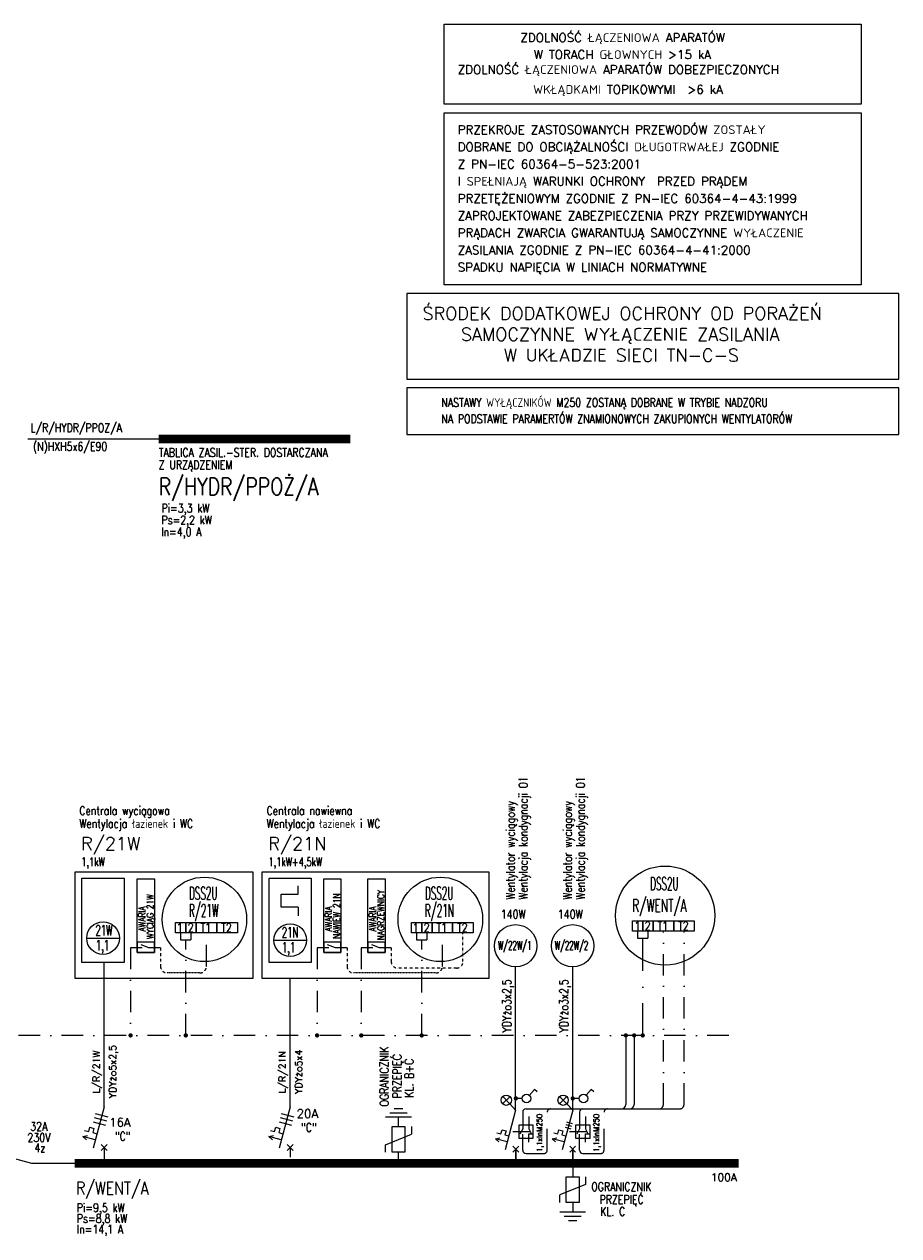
# Model space of a CAD drawing. Header units: inches. Extents: x -145354 to -97635, y 38777 to 78670.
# Tile 213 of 231: x -110380 to -108346, y 42752 to 45571. Entities that reach past the tile are written whole.
import ezdxf

# ---------------------------------------------------------------- set-up
doc = ezdxf.new("R2010")
doc.units = ezdxf.units.IN
doc.header["$MEASUREMENT"] = 0
for name, pattern in [('DASHDOT2', [12.7, 6.35, -3.175, 0, -3.175]), ('DASHDOTX2', [2, 1, -0.5, 0, -0.5]), ('HIDDEN2', [0.1875, 0.125, -0.0625])]:
    doc.linetypes.add(name, pattern=pattern)
doc.layers.add('E-35', color=6, linetype='Continuous', lineweight=25)
for name, color, linetype in [('E135', 6, 'Continuous'), ('E35', 6, 'Continuous'), ('E50', 3, 'Continuous'), ('E_OPIS_MOCE', 6, 'Continuous')]:
    doc.layers.add(name, color=color, linetype=linetype)
doc.styles.add('ROMANS', font='romans', dxfattribs={"width": 0.85})

msp = doc.modelspace()

# ---------------------------------------------------------------- linework, layer by layer
at = {"layer": 'E-35', "ltscale": 25}
for p, q in [((-110016.61, 43456.98), (-110016.61, 43440.88)), ((-109992.61, 43456.98), (-109992.61, 43440.88)), ((-109467.92, 43456.98), (-109467.92, 43440.88)), ((-109443.92, 43456.98), (-109443.92, 43440.88)), ((-108953.86, 43460.99), (-108953.86, 43444.89)), ((-108953.86, 43444.89), (-108929.86, 43444.89)), ((-108929.86, 43460.99), (-108929.86, 43444.89)), ((-110016.61, 43440.88), (-109992.61, 43440.88)), ((-109467.92, 43440.88), (-109443.92, 43440.88)), ((-108981.19, 43218.29), (-108981.19, 43057.38)), ((-108961.87, 43218.29), (-108961.87, 43057.38))]:
    msp.add_line(p, q, dxfattribs=at)
at = {"layer": 'E-35', "linetype": 'DASHDOTX2', "ltscale": 0.3}
for p, q in [((-109971.6, 43363.82), (-110048.29, 43363.82)), ((-109422.91, 43363.82), (-109614.6, 43363.82))]:
    msp.add_line(p, q, dxfattribs=at)
at = {"layer": 'E-35'}
msp.add_line((-109213.09, 43047.38), (-108855.86, 43047.38), dxfattribs=at)
at = {"layer": 'E-35', "const_width": 5}
for points in [[(-108983.69, 43218.29, -1), (-108978.69, 43218.29, -1)], [(-108964.37, 43218.29, -1), (-108959.37, 43218.29, -1)], [(-108944.36, 43218.29, -1), (-108939.36, 43218.29, -1)]]:
    msp.add_lwpolyline(points, format="xyb", close=True, dxfattribs=at)
at = {"layer": 'E-35'}
for centre, radius in [((-109961.27, 43488.34), 98.26), ((-109412.58, 43488.34), 98.26), ((-108889.9, 43497.08), 115.38)]:
    msp.add_circle(centre, radius, dxfattribs=at)
at = {"layer": 'E-35', "linetype": 'Continuous', "ltscale": 25}
for centre in [(-108991.19, 43057.38), (-108971.87, 43057.38)]:
    msp.add_arc(centre, 10, 270, 0, dxfattribs=at)
at = {"layer": 'E-35', "ltscale": 0.5}
for centre, start, end in [((-109213.09, 43039.38), 90, 180), ((-109080.91, 43039.38), 90, 180), ((-109213.09, 42951.3), 180, 270), ((-109080.91, 42951.3), 180, 270)]:
    msp.add_arc(centre, 8, start, end, dxfattribs=at)
at = {"layer": 'E135'}
for centre in [(-109211.93, 43071.7), (-109079.75, 43071.7)]:
    msp.add_circle(centre, 10, dxfattribs=at)
at = {"layer": 'E35', "ltscale": 0.25}
for p, q in [((-109743.02, 43546.7), (-109743.02, 43566.7)), ((-109783.02, 43516.7), (-109783.02, 43546.7)), ((-109783.02, 43546.7), (-109743.02, 43546.7)), ((-109743.02, 43516.7), (-109783.02, 43516.7)), ((-109743.02, 43516.7), (-109743.02, 43496.7)), ((-110235.01, 43444.72), (-110159.08, 43444.72)), ((-109799.56, 43439.93), (-109723.63, 43439.93))]:
    msp.add_line(p, q, dxfattribs=at)
at = {"layer": 'E35'}
for p, q in [((-110105.85, 43422.24), (-110132.99, 43422.24)), ((-110090.43, 43422.24), (-110108.68, 43428.76)), ((-110063.29, 43422.24), (-110090.43, 43422.24)), ((-109672.16, 43422.24), (-109699.3, 43422.24)), ((-109656.74, 43422.24), (-109674.98, 43428.76)), ((-109629.6, 43422.24), (-109656.74, 43422.24)), ((-109569.32, 43422.24), (-109596.46, 43422.24)), ((-109553.9, 43422.24), (-109572.15, 43428.76)), ((-109526.76, 43422.24), (-109553.9, 43422.24)), ((-109205.3, 43079.18), (-109193.7, 43092.28)), ((-109187.73, 43086.98), (-109193.7, 43092.28)), ((-109073.12, 43079.18), (-109061.52, 43092.28)), ((-109055.55, 43086.98), (-109061.52, 43092.28)), ((-109250.49, 43075.85), (-109267.73, 43059.14)), ((-109250.62, 43059.01), (-109267.59, 43075.98)), ((-109237.53, 43044.67), (-109250.62, 43059.01)), ((-109118.31, 43075.85), (-109135.55, 43059.14)), ((-109118.44, 43059.01), (-109135.41, 43075.98)), ((-109104.08, 43044.67), (-109118.44, 43059.01)), ((-110187.82, 43018.58), (-110216.8, 43026.34)), ((-110185.23, 43028.24), (-110214.21, 43036)), ((-109755.39, 43018.58), (-109784.36, 43026.34)), ((-109752.8, 43028.24), (-109781.78, 43036)), ((-109539.85, 43028.49), (-109479.85, 43028.49)), ((-109529.77, 43038.49), (-109489.77, 43038.49)), ((-109519.77, 43048.49), (-109499.77, 43048.49)), ((-109509.85, 43006.28), (-109509.85, 43028.49)), ((-110240.1, 42997.35), (-110230.44, 42994.76)), ((-110230.44, 42994.76), (-110227.85, 43004.42)), ((-110227.85, 43004.42), (-110218.19, 43001.84)), ((-110227.85, 43004.42), (-110218.19, 43001.84)), ((-110218.19, 43001.84), (-110220.78, 42992.18)), ((-110190.41, 43008.92), (-110219.39, 43016.68)), ((-109807.66, 42997.35), (-109798, 42994.76)), ((-109798, 42994.76), (-109795.41, 43004.42)), ((-109795.41, 43004.42), (-109785.75, 43001.84)), ((-109795.41, 43004.42), (-109785.75, 43001.84)), ((-109785.75, 43001.84), (-109788.34, 42992.18)), ((-109757.97, 43008.92), (-109786.95, 43016.68)), ((-109479.77, 43006.28), (-109479.77, 42988.49)), ((-109271.59, 42989.36), (-109269.11, 42998.63)), ((-109269.11, 42998.63), (-109259.83, 42996.15)), ((-109269.11, 42998.63), (-109259.83, 42996.15)), ((-109259.83, 42996.15), (-109262.32, 42986.88)), ((-109244.23, 42994.86), (-109203.91, 42994.86)), ((-109139.41, 42989.36), (-109136.93, 42998.63)), ((-109136.93, 42998.63), (-109127.65, 42996.15)), ((-109136.93, 42998.63), (-109127.65, 42996.15)), ((-109127.65, 42996.15), (-109130.14, 42986.88)), ((-109122.36, 43004.75), (-109109.39, 43001.27)), ((-109120.7, 43010.94), (-109107.73, 43007.47)), ((-109119.04, 43017.14), (-109106.07, 43013.67)), ((-109112.05, 42994.86), (-109071.73, 42994.86)), ((-110243.98, 42982.86), (-110233.03, 42985.11)), ((-110243.98, 42982.86), (-110235.61, 42975.45)), ((-110215, 42975.1), (-110243.98, 42982.86)), ((-110220.78, 42992.18), (-110211.12, 42989.59)), ((-110201.37, 42950.3), (-110187.22, 42964.44)), ((-110201.37, 42964.44), (-110187.22, 42950.3)), ((-109811.54, 42982.86), (-109800.59, 42985.11)), ((-109811.54, 42982.86), (-109803.18, 42975.45)), ((-109782.57, 42975.1), (-109811.54, 42982.86)), ((-109788.34, 42992.18), (-109778.68, 42989.59)), ((-109768.93, 42950.3), (-109754.79, 42964.44)), ((-109768.93, 42964.44), (-109754.79, 42950.3)), ((-109539.93, 42964.08), (-109479.77, 42988.49)), ((-109284.59, 42977.94), (-109274.07, 42980.09)), ((-109256.77, 42970.48), (-109284.59, 42977.94)), ((-109284.59, 42977.94), (-109276.56, 42970.82)), ((-109280.86, 42991.85), (-109271.59, 42989.36)), ((-109262.32, 42986.88), (-109253.04, 42984.39)), ((-109152.41, 42977.94), (-109141.89, 42980.09)), ((-109124.59, 42970.48), (-109152.41, 42977.94)), ((-109152.41, 42977.94), (-109144.38, 42970.82)), ((-109148.68, 42991.85), (-109139.41, 42989.36)), ((-109130.14, 42986.88), (-109120.86, 42984.39)), ((-109539.93, 42946.28), (-109539.93, 42964.08)), ((-109509.85, 42920.49), (-109509.85, 42946.28)), ((-109243.68, 42960.25), (-109230.11, 42946.68)), ((-109243.68, 42946.68), (-109230.11, 42960.25)), ((-109243.68, 42960.25), (-109230.11, 42946.68)), ((-109243.68, 42946.68), (-109230.11, 42960.25)), ((-109111.5, 42960.25), (-109097.93, 42946.68)), ((-109111.5, 42946.68), (-109097.93, 42960.25)), ((-109111.5, 42960.25), (-109097.93, 42946.68)), ((-109111.5, 42946.68), (-109097.93, 42960.25)), ((-109104.71, 42915.02), (-109104.71, 42889.23)), ((-109074.63, 42889.23), (-109074.63, 42871.43)), ((-109074.63, 42871.43), (-109134.79, 42847.02)), ((-109134.79, 42829.23), (-109134.79, 42847.02)), ((-109104.71, 42829.23), (-109104.71, 42807.02)), ((-109074.71, 42807.02), (-109134.71, 42807.02)), ((-109084.79, 42797.02), (-109124.79, 42797.02)), ((-109094.79, 42787.02), (-109114.79, 42787.02))]:
    msp.add_line(p, q, dxfattribs=at)
at = {"layer": 'E35', "color": 3}
for p, q in [((-110194.3, 43052.37), (-110220.18, 42955.78)), ((-109761.86, 43052.37), (-109787.74, 42955.78)), ((-109237.53, 43044.67), (-109261.74, 42951.94)), ((-109104.71, 43044.67), (-109129.56, 42951.94)), ((-110362.58, 42920.49), (-110439.85, 42941.19))]:
    msp.add_line(p, q, dxfattribs=at)
at = {"layer": 'E35', "ltscale": 60}
for p, q in [((-109221.09, 43039.38), (-109221.09, 43001.35)), ((-109207.06, 43029.65), (-109207.06, 43001.17)), ((-109088.91, 43039.38), (-109088.91, 43001.35)), ((-109074.88, 43029.65), (-109074.88, 43001.17)), ((-109221.09, 43001.17), (-109227.49, 42988.37)), ((-109207.06, 43001.17), (-109200.66, 42988.37)), ((-109088.91, 43001.17), (-109095.31, 42988.37)), ((-109074.88, 43001.17), (-109068.48, 42988.37)), ((-109221.09, 42951.3), (-109221.09, 42988.55)), ((-109207.06, 42989.28), (-109198.48, 42989.28)), ((-109207.06, 42969.98), (-109207.06, 42989.1)), ((-109088.91, 42951.3), (-109088.91, 42988.55)), ((-109074.88, 42989.28), (-109066.3, 42989.28)), ((-109074.88, 42969.98), (-109074.88, 42989.1))]:
    msp.add_line(p, q, dxfattribs=at)
at = {"layer": 'E35'}
for points in [[(-110262.17, 43598.83), (-109848.65, 43598.83), (-109848.65, 43351.12), (-110262.17, 43351.12)], [(-109826.72, 43598.83), (-109299.96, 43598.83), (-109299.96, 43351.12), (-109826.72, 43351.12)], [(-110117.51, 43411.07), (-110117.51, 43582.52), (-110077.66, 43582.52), (-110077.66, 43411.07)], [(-109683.81, 43411.07), (-109683.81, 43582.52), (-109643.96, 43582.52), (-109643.96, 43411.07)], [(-109580.97, 43411.07), (-109580.97, 43582.52), (-109541.13, 43582.52), (-109541.13, 43411.07)], [(-110028.6, 43480.98), (-110004.6, 43480.98), (-110004.6, 43456.98), (-110028.6, 43456.98)], [(-110004.6, 43480.98), (-109980.6, 43480.98), (-109980.6, 43456.98), (-110004.6, 43456.98)], [(-109980.6, 43480.98), (-109932.6, 43480.98), (-109932.6, 43456.98), (-109980.6, 43456.98)], [(-109932.6, 43480.98), (-109884.6, 43480.98), (-109884.6, 43456.98), (-109932.6, 43456.98)], [(-109479.91, 43480.98), (-109455.91, 43480.98), (-109455.91, 43456.98), (-109479.91, 43456.98)], [(-109455.91, 43480.98), (-109431.91, 43480.98), (-109431.91, 43456.98), (-109455.91, 43456.98)], [(-109431.91, 43480.98), (-109383.91, 43480.98), (-109383.91, 43456.98), (-109431.91, 43456.98)], [(-109383.91, 43480.98), (-109335.91, 43480.98), (-109335.91, 43456.98), (-109383.91, 43456.98)], [(-108965.86, 43484.99), (-108941.86, 43484.99), (-108941.86, 43460.99), (-108965.86, 43460.99)], [(-108941.86, 43484.99), (-108917.86, 43484.99), (-108917.86, 43460.99), (-108941.86, 43460.99)], [(-108917.86, 43484.99), (-108869.86, 43484.99), (-108869.86, 43460.99), (-108917.86, 43460.99)], [(-108869.86, 43484.99), (-108821.86, 43484.99), (-108821.86, 43460.99), (-108869.86, 43460.99)], [(-110077.66, 43435.35), (-110117.51, 43435.35), (-110117.51, 43411.07), (-110077.66, 43411.07)], [(-109643.96, 43435.35), (-109683.81, 43435.35), (-109683.81, 43411.07), (-109643.96, 43411.07)], [(-109541.13, 43435.35), (-109580.97, 43435.35), (-109580.97, 43411.07), (-109541.13, 43411.07)], [(-109494.85, 42946.28), (-109524.85, 42946.28), (-109524.85, 43006.28), (-109494.85, 43006.28)], [(-109119.71, 42889.23), (-109089.71, 42889.23), (-109089.71, 42829.23), (-109119.71, 42829.23)]]:
    msp.add_lwpolyline(points, close=True, dxfattribs=at)
at = {"layer": 'E35', "ltscale": 0.25}
for points in [[(-110246.35, 43388.21), (-110246.35, 43584.36), (-110148.27, 43584.36), (-110148.27, 43388.21)], [(-109810.9, 43388.21), (-109810.9, 43584.36), (-109712.82, 43584.36), (-109712.82, 43388.21)]]:
    msp.add_lwpolyline(points, close=True, dxfattribs=at)
at = {"layer": 'E35', "const_width": 5}
for points in [[(-110135.49, 43218.3, 1), (-110130.49, 43218.3, 1)], [(-110007.11, 43218.3, 1), (-110002.11, 43218.3, 1)], [(-109701.8, 43218.3, 1), (-109696.8, 43218.3, 1)], [(-109598.96, 43218.3, 1), (-109593.96, 43218.3, 1)], [(-109458.42, 43218.3, 1), (-109453.42, 43218.3, 1)]]:
    msp.add_lwpolyline(points, format="xyb", close=True, dxfattribs=at)
at = {"layer": 'E35', "ltscale": 60}
for points in [[(-109229.48, 43010.35), (-109197.4, 43010.35), (-109197.4, 42978.35), (-109229.48, 42978.35)], [(-109097.3, 43010.35), (-109065.22, 43010.35), (-109065.22, 42978.35), (-109097.3, 42978.35)]]:
    msp.add_lwpolyline(points, close=True, dxfattribs=at)
at = {"layer": 'E35', "ltscale": 0.25}
for centre in [(-110197.05, 43444.72), (-109761.6, 43439.93)]:
    msp.add_circle(centre, 37.97, dxfattribs=at)
at = {"layer": 'E35'}
for centre, radius in [((-109237.53, 43426.8), 49.24), ((-109104.71, 43426.8), 49.24), ((-109259.11, 43067.49), 12), ((-109126.93, 43067.49), 12)]:
    msp.add_circle(centre, radius, dxfattribs=at)
at = {"layer": 'E50', "linetype": 'Continuous'}
msp.add_line((-110061.16, 44606.04), (-110371.72, 44606.04), dxfattribs=at)
at = {"layer": 'E50', "color": 6, "linetype": 'DASHDOTX2', "ltscale": 50}
for p, q in [((-109956.6, 43378.82), (-109956.6, 43456.98)), ((-109407.91, 43378.82), (-109407.91, 43456.98)), ((-108893.86, 43057.38), (-108893.86, 43460.99)), ((-108845.86, 43057.38), (-108845.86, 43460.99)), ((-110132.99, 43422.24), (-110132.99, 43218.29)), ((-110004.61, 43218.29), (-110004.61, 43440.88)), ((-109699.3, 43422.24), (-109699.3, 43218.29)), ((-109596.46, 43422.24), (-109596.46, 43218.29)), ((-109455.92, 43218.29), (-109455.92, 43440.88)), ((-108741.98, 43218.29), (-111040.89, 43218.29)), ((-109164.03, 42951.3), (-109164.03, 43039.38)), ((-109031.85, 42951.3), (-109031.85, 43039.38)), ((-109213.09, 42943.3), (-109172.03, 42943.3)), ((-109080.91, 42943.3), (-109039.85, 42943.3))]:
    msp.add_line(p, q, dxfattribs=at)
at = {"layer": 'E50', "color": 6, "linetype": 'DASHDOT2'}
for p, q in [((-109359.91, 43390), (-109359.91, 43456.98)), ((-110063.29, 43422.24), (-110063.29, 43378.82)), ((-109629.6, 43422.24), (-109629.6, 43378.82)), ((-109526.76, 43422.24), (-109526.76, 43390)), ((-109374.91, 43375), (-109511.76, 43375))]:
    msp.add_line(p, q, dxfattribs=at)
at = {"layer": 'E50', "color": 6, "linetype": 'DASHDOTX2', "ltscale": 75}
msp.add_line((-108941.86, 43218.29), (-108941.86, 43444.89), dxfattribs=at)
at = {"layer": 'E50'}
for p, q in [((-110194.3, 43052.37), (-110194.3, 43388.21)), ((-109237.53, 43044.67), (-109237.53, 43377.56)), ((-109104.71, 43044.67), (-109104.71, 43377.56)), ((-109761.86, 43052.37), (-109761.86, 43351.12)), ((-109221.93, 43071.7), (-109236.89, 43071.7)), ((-109089.75, 43071.7), (-109104.71, 43071.7)), ((-109104.71, 43044.67), (-109104.71, 43064.78)), ((-110194.3, 42957.37), (-110194.3, 42920.49)), ((-109761.86, 42957.37), (-109761.86, 42935.01)), ((-109236.89, 42927.31), (-109236.89, 42953.47)), ((-109236.89, 42953.47), (-109236.89, 42927.31)), ((-109104.71, 42927.31), (-109104.71, 42953.47)), ((-109104.71, 42953.47), (-109104.71, 42927.31)), ((-110262.7, 42920.49), (-110362.58, 42920.49))]:
    msp.add_line(p, q, dxfattribs=at)
at = {"layer": 'E50', "linetype": 'Continuous'}
for points in [[(-109403.64, 45571.26), (-108433.64, 45571.26), (-108433.64, 45384.98), (-109403.64, 45384.98)], [(-109403.64, 45364.98), (-108433.64, 45364.98), (-108433.64, 44964.98), (-109403.64, 44964.98)]]:
    msp.add_lwpolyline(points, close=True, dxfattribs=at)
at = {"layer": 'E50'}
for points in [[(-109490.85, 44944.98), (-109490.85, 44744.98), (-108346.43, 44744.98), (-108346.43, 44944.98)], [(-109490.85, 44724.98), (-109490.85, 44616.39), (-108346.43, 44616.39), (-108346.43, 44724.98)]]:
    msp.add_lwpolyline(points, close=True, dxfattribs=at)
at = {"layer": 'E50', "linetype": 'Continuous', "const_width": 20}
msp.add_lwpolyline([(-110067.95, 44606.04), (-109622.09, 44606.04)], dxfattribs=at)
at = {"layer": 'E50', "const_width": 5}
for points in [[(-109239.39, 43071.7, 1), (-109234.39, 43071.7, 1)], [(-109107.21, 43071.7, 1), (-109102.21, 43071.7, 1)]]:
    msp.add_lwpolyline(points, format="xyb", close=True, dxfattribs=at)
at = {"layer": 'E50', "ltscale": 60, "const_width": 20}
msp.add_lwpolyline([(-110262.7, 42920.49), (-108718.53, 42920.49)], dxfattribs=at)
at = {"layer": 'E50', "color": 6, "linetype": 'DASHDOT2'}
for centre, start, end in [((-109511.76, 43390), 180, 270), ((-109374.91, 43390), 270, 360), ((-110048.29, 43378.82), 180, 270), ((-109971.6, 43378.82), 270, 360), ((-109614.6, 43378.82), 180, 270), ((-109422.91, 43378.82), 270, 360)]:
    msp.add_arc(centre, 15, start, end, dxfattribs=at)
at = {"layer": 'E50', "color": 6, "linetype": 'DASHDOTX2', "ltscale": 50}
for centre, radius, start, end in [((-108903.86, 43057.38), 10, 270, 0), ((-108855.86, 43057.38), 10, 270, 0), ((-109156.03, 43039.38), 8, 90, 180), ((-109023.85, 43039.38), 8, 90, 180), ((-109172.03, 42951.3), 8, 270, 0), ((-109039.85, 42951.3), 8, 270, 0)]:
    msp.add_arc(centre, radius, start, end, dxfattribs=at)

# ---------------------------------------------------------------- texts
at = {"layer": 'E35', "style": 'ROMANS'}
for s, height, p in [('ZDOLNOŚĆ ŁĄCZENIOWA APARATÓW ', 20.25, (-109226.29, 45529.94)), ('W TORACH GŁOWNYCH >15 kA', 20.25, (-109195.16, 45490.48)), ('ZDOLNOŚĆ ŁĄCZENIOWA APARATÓW DOBEZPIECZONYCH', 20.25, (-109372.18, 45455.65)), ('WKŁĄDKAMI TOPIKOWYMI  >6 kA', 20.25, (-109196.89, 45409.27)), ('PRZEKROJE ZASTOSOWANYCH PRZEWODÓW ZOSTAŁY ', 20.25, (-109372.18, 45315.65)), ('DOBRANE DO OBCIĄŻALNOŚCI DŁUGOTRWAŁEJ ZGODNIE', 20.25, (-109372.18, 45275.65)), ('Z PN-IEC 60364-5-523:2001', 20.25, (-109372.18, 45235.65)), ('I SPEŁNIAJĄ WARUNKI OCHRONY  PRZED PRĄDEM', 20.25, (-109372.18, 45195.65)), ('PRZETĘŻENIOWYM ZGODNIE Z PN-IEC 60364-4-43:1999', 20.25, (-109372.18, 45155.65)), ('ZAPROJEKTOWANE ZABEZPIECZENIA PRZY PRZEWIDYWANYCH', 20.25, (-109372.18, 45115.65)), ('PRĄDACH ZWARCIA GWARANTUJĄ SAMOCZYNNE WYŁACZENIE', 20.25, (-109372.18, 45075.65)), ('ZASILANIA ZGODNIE Z PN-IEC 60364-4-41:2000', 20.25, (-109372.18, 45035.65)), ('SPADKU NAPIĘCIA W LINIACH NORMATYWNE', 20.25, (-109372.18, 44995.65)), ('ŚRODEK DODATKOWEJ OCHRONY OD PORAŻEŃ ', 30, (-109453.95, 44883.27)), ('SAMOCZYNNE WYŁĄCZENIE ZASILANIA', 30, (-109364.63, 44834.7)), ('W UKŁADZIE SIECI TN-C-S', 30, (-109264.92, 44786.13)), ('16A', 20, (-110182.8, 43006.01)), ('20A', 20, (-109746.71, 43026.35)), ('100A', 18, (-108783.37, 42879.32))]:
    msp.add_text(s, height=height, dxfattribs=at).set_placement(p)
at = {"layer": 'E35', "ltscale": 0.5, "style": 'ROMANS', "width": 0.8}
for s, p in [('NASTAWY WYŁĄCZNIKÓW M250 ZOSTANĄ DOBRANE W TRYBIE NADZORU ', (-109410.28, 44680.94)), ('NA PODSTAWIE PARAMERTÓW ZNAMIONOWYCH ZAKUPIONYCH WENTYLATORÓW', (-109410.27, 44643.11))]:
    msp.add_text(s, height=20, dxfattribs=at).set_placement(p)
at = {"layer": 'E35', "style": 'ROMANS'}
for s, height, width, p in [('L/R/HYDR/PPOZ/A', 20, 0.8, (-110365.58, 44622.1)), ('(N)HXH5x6/E90', 20, 0.8, (-110359.94, 44578.73)), ('TABLICA ZASIL.-STER. DOSTARCZANA', 20, 0.8, (-110067.46, 44564.71)), ('Z URZĄDZENIEM', 20, 0.8, (-110067.46, 44536.01)), ('Pi=3,3 kW', 20, 0.8, (-110060.9, 44435.16)), ('Ps=2,2 kW', 20, 0.8, (-110061.35, 44407.59)), ('In=4,0 A', 20, 0.8, (-110061.81, 44380.02)), ('1,1kW', 20, 0.7, (-110247.73, 43612.33)), ('1,1kW+4,5kW', 20, 0.7, (-109812.28, 43612.33)), ('21W', 24, 0.6, (-110214.58, 43450.91)), ('1', 20, 0.8, (-110025.56, 43459.12)), ('2', 20, 0.8, (-109999.87, 43459.12)), ('T1', 20, 0.8, (-109970.34, 43459.12)), ('T2', 20, 0.8, (-109922.34, 43459.12)), ('1', 20, 0.8, (-109476.87, 43459.12)), ('2', 20, 0.8, (-109451.18, 43459.12)), ('T1', 20, 0.8, (-109421.65, 43459.12)), ('T2', 20, 0.8, (-109373.65, 43459.12)), ('1', 20, 0.8, (-108961.13, 43463.13)), ('2', 20, 0.8, (-108937.13, 43463.13)), ('T1', 20, 0.8, (-108907.6, 43463.13)), ('T2', 20, 0.8, (-108859.6, 43463.13)), ('21N', 24, 0.6, (-109781.21, 43446.12)), ('1,1', 24, 0.6, (-110213.84, 43416.19)), ('1,1', 24, 0.6, (-109780.93, 43411.4)), ('32A', 20, 0.8, (-110366.29, 42996.54)), ('"C"', 20, 0.8, (-110169.51, 42973.63)), ('"C"', 20, 0.8, (-109736.4, 42993.97)), ('230V', 20, 0.8, (-110372.81, 42970.52)), ('4z', 20, 0.8, (-110356.45, 42946.84))]:
    msp.add_text(s, height=height, dxfattribs=dict(at, width=width)).set_placement(p)
at = {"layer": 'E35', "color": 2, "style": 'ROMANS', "width": 0.8}
for s, p in [('Wentylacja kondygnacji 01', (-109209.68, 43534.39)), ('Wentylacja kondygnacji 01', (-109076.86, 43534.39)), ('Wentylator wyciągowy', (-109239.66, 43534.39)), ('Wentylator wyciągowy', (-109106.84, 43534.39))]:
    msp.add_text(s, height=20, rotation=90, dxfattribs=at).set_placement(p)
for s, p in [('Centrala wyciągowa', (-110252.23, 43731.29)), ('Centrala nawiewna', (-109816.78, 43731.29)), ('Wentylacja łazienek i WC', (-110252.23, 43701.15)), ('Wentylacja łazienek i WC', (-109816.78, 43701.15))]:
    msp.add_text(s, height=20, dxfattribs=at).set_placement(p)
at = {"layer": 'E35', "color": 3, "style": 'ROMANS'}
for s, p in [('R/21W', (-110248.13, 43649.59)), ('R/21N', (-109812.68, 43649.59))]:
    msp.add_text(s, height=30, dxfattribs=at).set_placement(p)
at = {"layer": 'E35', "color": 7, "style": 'ROMANS'}
for s, width, p in [('DSS2U', 0.5, (-108924.61, 43556.55)), ('DSS2U', 0.5, (-109997.05, 43534.24)), ('DSS2U', 0.5, (-109448.36, 43534.24)), ('R/WENT/A', 0.6, (-108966.28, 43505.5)), ('R/21W', 0.5, (-109997.2, 43493.85)), ('R/21N', 0.5, (-109448.51, 43493.85))]:
    msp.add_text(s, height=30, dxfattribs=dict(at, width=width)).set_placement(p)
at = {"layer": 'E35', "style": 'ROMANS', "width": 0.8}
for s, height, p in [('NAGRZEWNICY', 16, (-109543, 43439.71)), ('WYCIĄG 21W', 16, (-110079.53, 43443.03)), ('NAWIEW 21N', 16, (-109645.84, 43443.03)), ('AWARIA', 16, (-110098.48, 43460.26)), ('AWARIA', 16, (-109664.78, 43460.26)), ('AWARIA', 16, (-109561.95, 43460.26)), ('YDYżo3x2,5', 20, (-109247.92, 43225.49)), ('YDYżo3x2,5', 20, (-109115.11, 43225.49)), ('M250', 12.8, (-109175.72, 42994.45)), ('M250', 12.8, (-109043.53, 42994.45)), ('1,1xIn', 12.8, (-109175.72, 42947.44)), ('1,1xIn', 12.8, (-109043.53, 42947.44))]:
    msp.add_text(s, height=height, rotation=90, dxfattribs=at).set_placement(p)
at = {"layer": 'E35', "linetype": 'HIDDEN2', "style": 'ROMANS', "width": 0.8}
for s, p in [('140W', (-109272.02, 43490.2)), ('140W', (-109139.21, 43490.2)), ('OGRANICZNIK', (-109061.54, 42856.2)), ('PRZEPIĘĆ', (-109042.38, 42826.36)), ('KL. C', (-109040.7, 42798.48))]:
    msp.add_text(s, height=20, dxfattribs=at).set_placement(p)
at = {"layer": 'E35', "ltscale": 60, "style": 'ROMANS', "width": 0.6}
for s, p in [('W/22W/1', (-109278.71, 43417.73)), ('W/22W/2', (-109146.65, 43417.73))]:
    msp.add_text(s, height=20, dxfattribs=at).set_placement(p)
at = {"layer": 'E35', "style": 'ROMANS'}
for s, p in [('YDYżo5x2,5', (-110166.45, 43072.54)), ('YDYżo5x4', (-109734.01, 43082.44)), ('L/R/21W', (-110204.82, 43083.42)), ('L/R/21N', (-109772.38, 43083.42))]:
    msp.add_text(s, height=16, rotation=90, dxfattribs=at).set_placement(p)
at = {"layer": 'E35', "linetype": 'HIDDEN2', "style": 'ROMANS', "width": 0.8}
for s, p in [('OGRANICZNIK', (-109532.97, 43052.82)), ('PRZEPIĘĆ', (-109503.13, 43071.99)), ('KL. B+C', (-109475.25, 43073.67))]:
    msp.add_text(s, height=20, rotation=90, dxfattribs=at).set_placement(p)
at = {"layer": 'E35', "color": 3, "style": 'ROMANS', "width": 0.8}
msp.add_text('R/WENT/A', height=30, dxfattribs=at).set_placement((-110259.71, 42847.79))
at = {"layer": 'E50', "style": 'ROMANS', "width": 0.8}
msp.add_text('R/HYDR/PPOŻ/A', height=40, dxfattribs=at).set_placement((-110067.32, 44475.65))
at = {"layer": 'E_OPIS_MOCE', "style": 'ROMANS', "width": 0.8}
for s, p in [('Pi=9,5 kW', (-110258.02, 42807.28)), ('Ps=8,8 kW', (-110258.02, 42782.28)), ('In=14,1 A', (-110258.02, 42757.28))]:
    msp.add_text(s, height=20, dxfattribs=at).set_placement(p)

doc.saveas('drawing.dxf')
